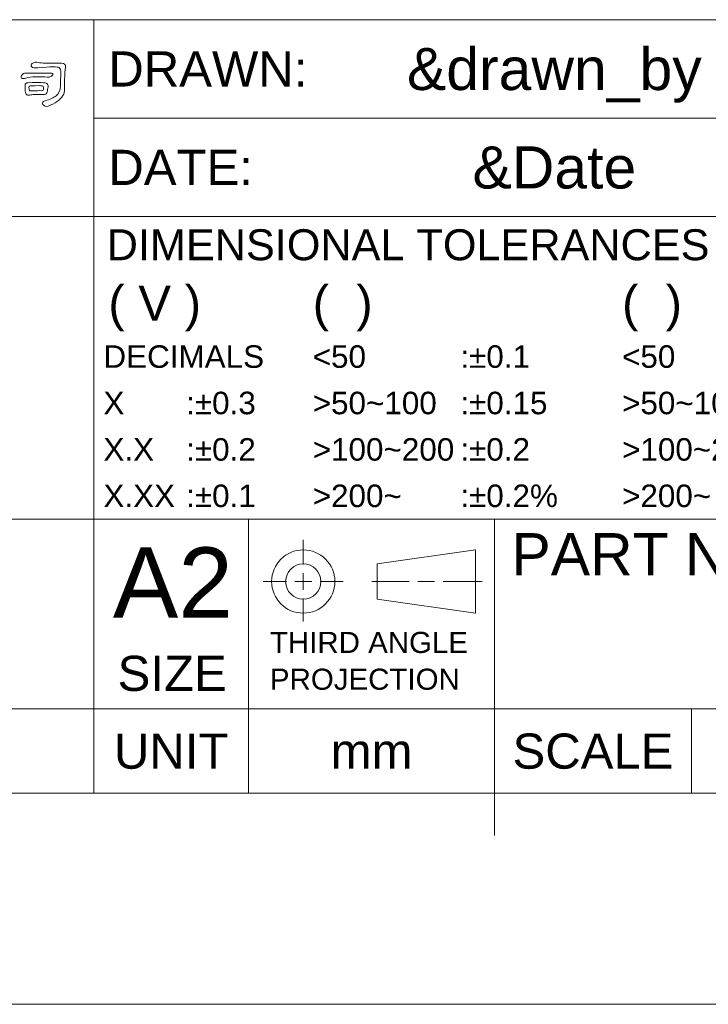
# Model space of a CAD drawing. Extents: x 1967 to 2561, y -57 to 363.
# Tile 20 of 25: x 2441 to 2490, y -57 to 13. Entities that reach past the tile are written whole.
import ezdxf
from ezdxf.enums import TextEntityAlignment as Align

# ---------------------------------------------------------------- set-up
doc = ezdxf.new("R2010")
doc.units = 0
doc.header["$LTSCALE"] = 15.367
doc.header["$MEASUREMENT"] = 0
doc.layers.get('0').update_dxf_attribs({"linetype": 'CONTINUOUS', "lineweight": 5})
doc.styles.add('TEXTSTYLE_1', font='arial.ttf')

msp = doc.modelspace()

# ---------------------------------------------------------------- linework, layer by layer
at = {"linetype": 'Continuous', "lineweight": 5}
for p, q in [((2355.511, 13.213), (2545.511, 13.213)), ((2446.511, 13.213), (2446.511, -0.787)), ((2446.511, 6.213), (2545.511, 6.213)), ((2355.511, -0.787), (2545.511, -0.787)), ((2446.511, -0.787), (2446.511, -22.287)), ((2446.511, -22.287), (2446.511, -0.787)), ((2355.511, -22.287), (2545.511, -22.287)), ((2446.511, -22.287), (2446.511, -35.787)), ((2457.511, -22.287), (2457.511, -41.787)), ((2475.011, -22.287), (2475.011, -41.787)), ((2461.398, -25.515), (2461.398, -23.756)), ((2473.652, -24.479), (2466.652, -25.479)), ((2473.652, -24.479), (2473.652, -28.979)), ((2466.652, -25.479), (2466.652, -27.979)), ((2461.402, -26.129), (2461.402, -27.329)), ((2460.202, -26.729), (2458.552, -26.729)), ((2460.802, -26.729), (2462.002, -26.729)), ((2462.602, -26.729), (2464.252, -26.729)), ((2468.944, -26.729), (2466.285, -26.729)), ((2469.544, -26.729), (2470.744, -26.729)), ((2471.344, -26.729), (2474.135, -26.729)), ((2461.402, -27.929), (2461.402, -29.579)), ((2466.652, -27.979), (2473.652, -28.979)), ((2355.511, -35.787), (2535.511, -35.787)), ((2446.511, -35.787), (2446.511, -41.787)), ((2489.011, -35.787), (2489.011, -41.787)), ((1981.511, -41.787), (2545.511, -41.787)), ((2475.011, -41.787), (2475.011, -44.787)), ((1966.511, -56.787), (2560.511, -56.787))]:
    msp.add_line(p, q, dxfattribs=at)
for radius in [2.25, 1.25]:
    msp.add_circle((2461.402, -26.729), radius, dxfattribs=at)
for points, knots in [([(2442.535, 9.795), (2443.452, 9.875), (2443.952, 9.879), (2444.034, 9.808), (2444.034, 9.808), (2444.123, 9.728), (2444.166, 9.616), (2444.163, 9.471), (2444.163, 9.471), (2444.154, 9.135), (2444.144, 8.811), (2444.133, 8.5), (2444.133, 8.5), (2444.124, 8.184), (2444.022, 7.95), (2443.825, 7.796), (2443.825, 7.796), (2443.646, 7.664), (2443.387, 7.549), (2443.048, 7.449), (2443.048, 7.449), (2442.936, 7.424), (2442.876, 7.374), (2442.868, 7.3), (2442.868, 7.3), (2442.86, 7.22), (2442.892, 7.155), (2442.966, 7.103), (2442.966, 7.103), (2443.072, 7.023), (2443.218, 7.034), (2443.406, 7.133), (2443.406, 7.133), (2443.913, 7.358), (2444.234, 7.623), (2444.368, 7.928), (2444.368, 7.928), (2444.414, 8.039), (2444.435, 8.246), (2444.432, 8.548), (2444.432, 8.548), (2444.429, 9.234), (2444.448, 9.646), (2444.487, 9.782), (2444.487, 9.782), (2444.505, 9.851), (2444.506, 9.908), (2444.492, 9.954), (2444.492, 9.954), (2444.475, 9.999), (2444.451, 10.035), (2444.423, 10.06), (2444.423, 10.06), (2444.363, 10.111), (2444.154, 10.13), (2443.795, 10.115), (2443.795, 10.115), (2443.229, 10.105), (2442.819, 10.124), (2442.569, 10.175), (2442.569, 10.175), (2442.404, 10.212), (2442.257, 10.187), (2442.129, 10.099), (2442.129, 10.099), (2442.035, 10.03), (2442.022, 9.954), (2442.09, 9.868), (2442.09, 9.868), (2442.144, 9.797), (2442.293, 9.773), (2442.535, 9.795)], [0, 0, 0, 0, 0.055556, 0.055556, 0.055556, 0.055556, 0.111111, 0.111111, 0.111111, 0.111111, 0.166667, 0.166667, 0.166667, 0.166667, 0.222222, 0.222222, 0.222222, 0.222222, 0.277778, 0.277778, 0.277778, 0.277778, 0.333333, 0.333333, 0.333333, 0.333333, 0.388889, 0.388889, 0.388889, 0.388889, 0.444444, 0.444444, 0.444444, 0.444444, 0.5, 0.5, 0.5, 0.5, 0.555556, 0.555556, 0.555556, 0.555556, 0.611111, 0.611111, 0.611111, 0.611111, 0.666667, 0.666667, 0.666667, 0.666667, 0.722222, 0.722222, 0.722222, 0.722222, 0.777778, 0.777778, 0.777778, 0.777778, 0.833333, 0.833333, 0.833333, 0.833333, 0.888889, 0.888889, 0.888889, 0.888889, 0.944444, 0.944444, 0.944444, 0.944444, 1, 1, 1, 1]), ([(2441.924, 9.415), (2441.818, 9.426), (2441.706, 9.422), (2441.586, 9.402), (2441.586, 9.402), (2441.483, 9.374), (2441.41, 9.324), (2441.364, 9.253), (2441.364, 9.253), (2441.327, 9.184), (2441.328, 9.122), (2441.368, 9.065), (2441.368, 9.065), (2441.411, 9.019), (2441.522, 9.019), (2441.701, 9.065), (2441.701, 9.065), (2441.85, 9.11), (2442.076, 9.14), (2442.381, 9.154), (2442.381, 9.154), (2442.714, 9.166), (2442.981, 9.16), (2443.18, 9.138), (2443.18, 9.138), (2443.294, 9.117), (2443.381, 9.126), (2443.441, 9.163), (2443.441, 9.163), (2443.538, 9.226), (2443.592, 9.284), (2443.603, 9.338), (2443.603, 9.338), (2443.614, 9.383), (2443.556, 9.408), (2443.428, 9.411), (2443.428, 9.411), (2442.453, 9.411), (2441.952, 9.412), (2441.924, 9.415)], [0, 0, 0, 0, 0.1, 0.1, 0.1, 0.1, 0.2, 0.2, 0.2, 0.2, 0.3, 0.3, 0.3, 0.3, 0.4, 0.4, 0.4, 0.4, 0.5, 0.5, 0.5, 0.5, 0.6, 0.6, 0.6, 0.6, 0.7, 0.7, 0.7, 0.7, 0.8, 0.8, 0.8, 0.8, 0.9, 0.9, 0.9, 0.9, 1, 1, 1, 1]), ([(2442.821, 7.893), (2442.952, 7.874), (2443.054, 7.893), (2443.129, 7.953), (2443.129, 7.953), (2443.191, 8.005), (2443.221, 8.107), (2443.218, 8.261), (2443.218, 8.261), (2443.227, 8.324), (2443.238, 8.381), (2443.253, 8.432), (2443.253, 8.432), (2443.264, 8.543), (2443.237, 8.626), (2443.172, 8.68), (2443.172, 8.68), (2443.086, 8.748), (2442.641, 8.766), (2441.838, 8.731), (2441.838, 8.731), (2441.761, 8.731), (2441.706, 8.715), (2441.672, 8.684), (2441.672, 8.684), (2441.612, 8.633), (2441.6, 8.448), (2441.637, 8.129), (2441.637, 8.129), (2441.634, 8.129), (2441.634, 8.126), (2441.637, 8.12), (2441.637, 8.12), (2441.637, 7.998), (2441.673, 7.912), (2441.744, 7.864), (2441.744, 7.864), (2441.79, 7.835), (2441.882, 7.835), (2442.022, 7.864), (2442.022, 7.864), (2442.119, 7.89), (2442.259, 7.902), (2442.441, 7.902), (2442.441, 7.902), (2442.649, 7.905), (2442.776, 7.902), (2442.821, 7.893)], [0, 0, 0, 0, 0.083333, 0.083333, 0.083333, 0.083333, 0.166667, 0.166667, 0.166667, 0.166667, 0.25, 0.25, 0.25, 0.25, 0.333333, 0.333333, 0.333333, 0.333333, 0.416667, 0.416667, 0.416667, 0.416667, 0.5, 0.5, 0.5, 0.5, 0.583333, 0.583333, 0.583333, 0.583333, 0.666667, 0.666667, 0.666667, 0.666667, 0.75, 0.75, 0.75, 0.75, 0.833333, 0.833333, 0.833333, 0.833333, 0.916667, 0.916667, 0.916667, 0.916667, 1, 1, 1, 1]), ([(2442.342, 8.522), (2442.679, 8.531), (2442.865, 8.522), (2442.902, 8.497), (2442.902, 8.497), (2442.913, 8.485), (2442.921, 8.442), (2442.924, 8.368), (2442.924, 8.368), (2442.927, 8.271), (2442.919, 8.213), (2442.902, 8.193), (2442.902, 8.193), (2442.882, 8.176), (2442.838, 8.167), (2442.77, 8.167), (2442.77, 8.167), (2442.65, 8.17), (2442.415, 8.163), (2442.065, 8.146), (2442.065, 8.146), (2442.002, 8.143), (2441.96, 8.149), (2441.941, 8.163), (2441.941, 8.163), (2441.929, 8.166), (2441.92, 8.204), (2441.911, 8.279), (2441.911, 8.279), (2441.894, 8.398), (2441.891, 8.464), (2441.902, 8.475), (2441.902, 8.475), (2441.93, 8.5), (2442.078, 8.516), (2442.342, 8.522)], [0, 0, 0, 0, 0.111111, 0.111111, 0.111111, 0.111111, 0.222222, 0.222222, 0.222222, 0.222222, 0.333333, 0.333333, 0.333333, 0.333333, 0.444444, 0.444444, 0.444444, 0.444444, 0.555556, 0.555556, 0.555556, 0.555556, 0.666667, 0.666667, 0.666667, 0.666667, 0.777778, 0.777778, 0.777778, 0.777778, 0.888889, 0.888889, 0.888889, 0.888889, 1, 1, 1, 1])]:
    msp.add_open_spline(points, degree=3, knots=knots, dxfattribs=at)

# ---------------------------------------------------------------- texts
at = {"linetype": 'Continuous', "lineweight": 5, "style": 'TEXTSTYLE_1'}
for s, height, p in [('&drawn_by', 3, (2479.261, 8.213)), ('&Date', 3, (2479.261, 1.213)), ('UNIT', 2.5, (2452.011, -40.037)), ('SCALE', 2.5, (2482.011, -40.037)), ('mm', 2.5, (2466.261, -40.037))]:
    msp.add_text(s, height=height, dxfattribs=at).set_placement(p, align=Align.CENTER)
for s, height, p in [('DRAWN:', 2.5, (2447.54, 8.463)), ('DATE:', 2.5, (2447.54, 1.463)), (' DIMENSIONAL TOLERANCES', 2.2, (2446.574, -3.887)), ('( V )', 2.5, (2447.54, -8.187)), ('(  )', 2.5, (2462.074, -8.187)), ('(  )', 2.5, (2484.074, -8.187)), (':%%p0.1', 1.6, (2472.574, -11.537)), ('DECIMALS', 1.6, (2447.192, -11.537)), ('<50', 1.6, (2462.074, -11.537)), ('<50', 1.6, (2484.074, -11.537)), ('X', 1.6, (2447.192, -14.837)), (':%%p0.3', 1.6, (2453.074, -14.837)), ('>50~100', 1.6, (2462.074, -14.837)), (':%%p0.15', 1.6, (2472.574, -14.837)), ('>50~100', 1.6, (2484.074, -14.837)), ('X.X', 1.6, (2447.192, -18.137)), (':%%p0.2', 1.6, (2453.074, -18.137)), ('>100~200', 1.6, (2462.074, -18.137)), (':%%p0.2', 1.6, (2472.574, -18.137)), ('>100~200', 1.6, (2484.074, -18.137)), ('X.XX', 1.6, (2447.192, -21.437)), (':%%p0.1', 1.6, (2453.074, -21.437)), ('>200~', 1.6, (2462.074, -21.437)), (':%%p0.2%', 1.6, (2472.574, -21.437)), ('>200~', 1.6, (2484.074, -21.437)), ('PART NO.:', 3, (2476.211, -26.287)), ('A2', 5, (2447.861, -29.306)), ('THIRD ANGLE', 1.5, (2459.034, -31.809)), ('SIZE', 2.5, (2448.199, -34.508)), ('PROJECTION', 1.5, (2459.034, -34.424))]:
    msp.add_text(s, height=height, dxfattribs=at).set_placement(p)

doc.saveas('drawing.dxf')
